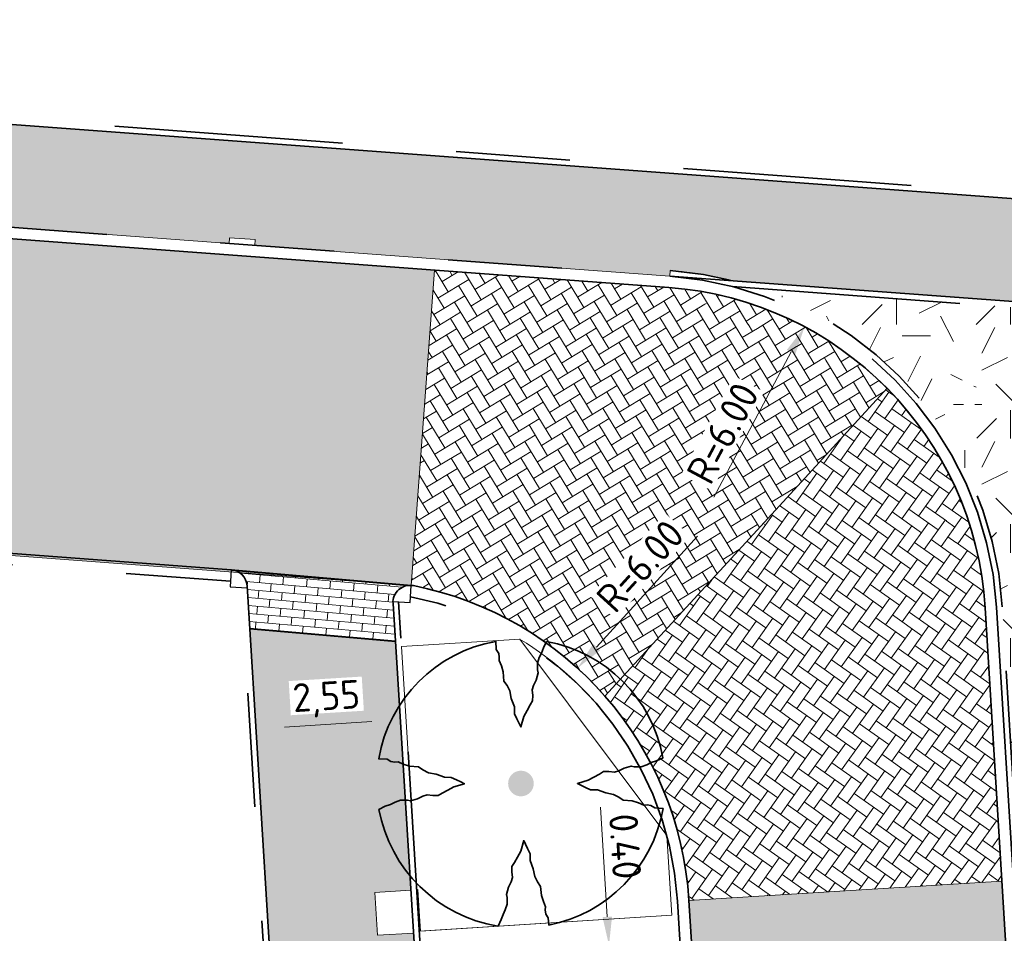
# Model space of a CAD drawing. Header units: metres. Extents: x 162305 to 163132, y 502542 to 502928.
# Tile 218 of 222: x 162604 to 162621, y 502875 to 502891. Entities that reach past the tile are written whole.
import ezdxf

# ---------------------------------------------------------------- set-up
doc = ezdxf.new("R2010")
doc.units = ezdxf.units.M
for name, pattern in [('VH-OPSLUITBAND-SO', [10, 4, -2, 2, -2]), ('VH-TROTTOIRBAND-SO', [15, 5, -2, 2, -2, 2, -2]), ('ZZ-HIDDEN-SO', [4, 2, -2])]:
    doc.linetypes.add(name, pattern=pattern)
for name, color, linetype, lineweight in [('N-BH-VH-MATERIAALGRENS-G', 7, 'Continuous', 40), ('N-WE-GR-GRAS-A-200', 62, 'Continuous', 18), ('N-WE-VH-KANTOPSLUITING_BETONRUG-G', 7, 'ZZ-HIDDEN-SO', 35), ('N-WE-VH-KANTOPSLUITING_VOORKANTBAND-G', 50, 'Continuous', 35), ('N-WE-VH-OPENVERHARDING_BETONSTRAATSTEEN-A', 92, 'Continuous', 18), ('N-WE-VH-OPENVERHARDING_BETONSTRAATSTEEN-A-200', 92, 'Continuous', 18), ('N-WE-VH-OPENVERHARDING_TEGEL-A', 92, 'Continuous', 18), ('NW-HOEKELEMENT PARKEERPLAATS', 2, 'Continuous', 30), ('X-XX-AL-M', 7, 'Continuous', 18)]:
    doc.layers.add(name, color=color, linetype=linetype, lineweight=lineweight)
for name, color, linetype, lineweight, true_color in [('N-BH-VH-VERHARDING_TEGEL-Grijs', 253, 'Continuous', 13, 0x828282), ('N-WE-GR-PLANTGATVERBETERING-A', 92, 'Continuous', 13, 0x00bd00), ('N-WE-VH-KANTOPSLUITING_OPSLUITBAND_100X200-G', 150, 'VH-OPSLUITBAND-SO', 35, 0x007fff), ('N-WE-VH-KANTOPSLUITING_TROTTOIRBAND_180X200-G', 6, 'VH-TROTTOIRBAND-SO', 35, 0xff00ff), ('N-WE-VH-VERHARDING_BETONSTRAATSTEEN_DF_HALFSTEENS_EDELGRIJS-A', 254, 'Continuous', 13, 0xbebebe), ('N-WE-VH-VERHARDING_BETONSTRAATSTEEN_KF_KEPER_EDELGRIJS-A', 254, 'Continuous', 13, 0xbebebe), ('N01-WE-GR-BOOM-S', 30, 'Continuous', 35, 0xff7f00)]:
    doc.layers.add(name, color=color, linetype=linetype, lineweight=lineweight, true_color=true_color)
doc.layers.add('X-XX-AL-HULPLIJN 01-G', color=1, linetype='Continuous', lineweight=18, true_color=0xff0000, plot=False)
doc.styles.add('NLCS-ISO-M200-T25', font='NLCS-ISO.ttf', dxfattribs={"height": 0.5})
doc.dimstyles.new('NLCS-M200-T25-PIJL_L2_H2', dxfattribs={"dimscale": 0.2, "dimtxt": 2.5, "dimasz": 2.5, "dimexe": 2, "dimexo": 2, "dimgap": 0.7, "dimtad": 1, "dimzin": 0, "dimdsep": 46, "dimtxsty": 'NLCS-ISO-M200-T25', "dimcen": 0, "dimdle": 2, "dimclrd": 256, "dimclre": 256, "dimclrt": 256, "dimazin": 0, "dimtfac": 1, "dimtdec": 3, "dimtofl": 0, "dimtmove": 0, "dimatfit": 3, "dimfxl": 2, "dimfxlon": 1, "dimtfillclr": 256, "dimtolj": 1, "dimtzin": 0, "dimlwd": -1, "dimlwe": -1, "dimarcsym": 0})
pattern_1 = [(0, (0, 0), (2, 2), [0.5, -1.5]), (0, (1.1, 1.2), (2, 2), [0.5, -1.5]), (90, (0.2, 0.7), (-2, 2), [0.5, -1.5]), (90, (1, 1.4), (-2, 2), [0.5, -1.5]), (45, (0.4, 1.4), (0, 2), [0.5, -2.328427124]), (135, (1.1, 0), (-2, 0), [0.5, -2.328427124]), (26.5650512, (0.5, 0.6), (2, 8e-10), [0.5, -3.972135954]), (26.5650512, (1.4, 1.6), (2, 8e-10), [0.5, -3.972135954]), (63.43494882, (1.4, 0), (1e-10, 2), [0.5, -3.972135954]), (63.43494882, (0.5, 0.9), (1e-10, 2), [0.5, -3.972135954]), (63.43494882, (1.2, 0.4), (1e-10, 2), [0.5, -3.972135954]), (116.5650512, (0, 1.1), (-8e-10, 2), [0.5, -3.972135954]), (153.43494882, (0.4, 0.3), (-2, 1e-10), [0.5, -3.972135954])]

# ---------------------------------------------------------------- blocks, each defined once
blk = doc.blocks.new('*D432')
at = {"layer": 'Defpoints', "color": 0, "transparency": 16777216}
for p in [(162613.41, 502879.377), (162609.375, 502874.937)]:
    blk.add_point(p, dxfattribs=at)
at = {"layer": 'X-XX-AL-M', "transparency": 16777216}
blk.add_line((162615.515, 502881.694), (162613.746, 502879.747), dxfattribs=at)
blk.add_solid([(162613.685, 502879.804), (162613.808, 502879.691), (162613.41, 502879.377)], dxfattribs=at)
at = {"layer": 'X-XX-AL-M', "transparency": 16777216, "insert": (162614.51, 502881.168), "char_height": 0.5, "attachment_point": 5, "rotation": 47.7414, "style": 'NLCS-ISO-M200-T25', "bg_fill": 3, "box_fill_scale": 1.1, "bg_fill_color": 256, "bg_fill_true_color": 13158600, "bg_fill_transparency": 0}
blk.add_mtext('\\A1;R=6.00', dxfattribs=at)
blk = doc.blocks.new('*D433')
at = {"layer": 'Defpoints', "color": 0, "transparency": 16777216}
for p in [(162617.392, 502885.361), (162614.57, 502880.067)]:
    blk.add_point(p, dxfattribs=at)
at = {"layer": 'X-XX-AL-M', "transparency": 16777216}
blk.add_line((162615.8, 502882.375), (162617.157, 502884.92), dxfattribs=at)
blk.add_solid([(162617.083, 502884.959), (162617.23, 502884.881), (162617.392, 502885.361)], dxfattribs=at)
at = {"layer": 'X-XX-AL-M', "transparency": 16777216, "insert": (162615.957, 502883.498), "char_height": 0.5, "attachment_point": 5, "rotation": 61.9406, "style": 'NLCS-ISO-M200-T25', "bg_fill": 3, "box_fill_scale": 1.1, "bg_fill_color": 256, "bg_fill_true_color": 13158600, "bg_fill_transparency": 0}
blk.add_mtext('\\A1;R=6.00', dxfattribs=at)
blk = doc.blocks.new('*D301')
at = {"layer": 'Defpoints', "color": 0, "transparency": 16777216}
for p in [(162610.281, 502878.828), (162607.76, 502878.502), (162607.772, 502878.315)]:
    blk.add_point(p, dxfattribs=at)
at = {"layer": 'X-XX-AL-M', "transparency": 16777216}
for p, q in [((162610.303, 502878.471), (162610.328, 502878.072)), ((162607.772, 502878.315), (162607.796, 502877.916)), ((162609.804, 502878.441), (162608.271, 502878.346))]:
    blk.add_line(p, q, dxfattribs=at)
for points in [[(162609.799, 502878.524), (162609.809, 502878.357), (162610.303, 502878.471)], [(162608.266, 502878.429), (162608.276, 502878.263), (162607.772, 502878.315)]]:
    blk.add_solid(points, dxfattribs=at)
at = {"layer": 'X-XX-AL-M', "transparency": 16777216, "insert": (162609.01, 502878.833), "char_height": 0.5, "attachment_point": 5, "rotation": 3.5212, "style": 'NLCS-ISO-M200-T25', "bg_fill": 3, "box_fill_scale": 1.1, "bg_fill_color": 256, "bg_fill_true_color": 13158600, "bg_fill_transparency": 0}
blk.add_mtext('\\A1;2,55', dxfattribs=at)
blk = doc.blocks.new('*D303')
at = {"layer": 'Defpoints', "color": 0, "transparency": 16777216}
for p in [(162613.963, 502874.518), (162614.085, 502874.525), (162614.032, 502874.121)]:
    blk.add_point(p, dxfattribs=at)
at = {"layer": 'X-XX-AL-M', "transparency": 16777216}
for p, q in [((162613.933, 502875.017), (162613.814, 502876.943)), ((162613.963, 502874.518), (162613.564, 502874.493)), ((162613.988, 502874.118), (162613.589, 502874.094)), ((162614.019, 502873.619), (162614.049, 502873.12))]:
    blk.add_line(p, q, dxfattribs=at)
for points in [[(162614.016, 502875.022), (162613.85, 502875.012), (162613.963, 502874.518)], [(162614.102, 502873.625), (162613.936, 502873.614), (162613.988, 502874.118)]]:
    blk.add_solid(points, dxfattribs=at)
at = {"layer": 'X-XX-AL-M', "transparency": 16777216, "insert": (162614.247, 502876.253), "char_height": 0.5, "attachment_point": 5, "rotation": 273.5212, "style": 'NLCS-ISO-M200-T25', "bg_fill": 3, "box_fill_scale": 1.1, "bg_fill_color": 256, "bg_fill_true_color": 13158600, "bg_fill_transparency": 0}
blk.add_mtext('\\A1;0.40', dxfattribs=at)
blk = doc.blocks.new('SGR-BOOM_3E GROOTTE')
h = blk.add_hatch(color=256)
edge = h.paths.add_edge_path()
edge.add_arc((-0.002, 0.003), 0.15, 0, 360)
at = {"flags": 128}
for points in [[(-0.296, 1.665), (-0.29, 1.569), (-0.261, 1.523), (-0.255, 1.478), (-0.256, 1.439), (-0.231, 1.379), (-0.208, 1.307), (-0.201, 1.2), (-0.163, 1.149), (-0.132, 1.086), (-0.115, 0.997), (-0.079, 0.898), (-0.076, 0.819), (-0.049, 0.758), (-0.023, 0.705), (-0.003, 0.664), (0.033, 0.788), (0.072, 0.857), (0.107, 0.924), (0.134, 0.969), (0.138, 1.033), (0.129, 1.099), (0.144, 1.149), (0.175, 1.211), (0.198, 1.295), (0.19, 1.33), (0.19, 1.409), (0.213, 1.475), (0.239, 1.528), (0.262, 1.589), (0.297, 1.664)], [(-1.665, 0.293), (-1.567, 0.287), (-1.521, 0.259), (-1.476, 0.252), (-1.437, 0.255), (-1.377, 0.23), (-1.306, 0.207), (-1.199, 0.199), (-1.149, 0.161), (-1.083, 0.128), (-0.994, 0.111), (-0.897, 0.077), (-0.818, 0.074), (-0.757, 0.047), (-0.704, 0.021), (-0.663, 0.001), (-0.787, -0.035), (-0.856, -0.074), (-0.922, -0.108), (-0.968, -0.137), (-1.031, -0.139), (-1.097, -0.131), (-1.149, -0.146), (-1.21, -0.177), (-1.293, -0.2), (-1.328, -0.193), (-1.408, -0.193), (-1.473, -0.216), (-1.526, -0.241), (-1.587, -0.263), (-1.662, -0.3)], [(1.66, -0.288), (1.562, -0.282), (1.516, -0.254), (1.472, -0.247), (1.434, -0.25), (1.371, -0.224), (1.3, -0.201), (1.194, -0.193), (1.143, -0.156), (1.079, -0.125), (0.991, -0.107), (0.892, -0.072), (0.813, -0.069), (0.752, -0.042), (0.699, -0.016), (0.658, 0.005), (0.782, 0.041), (0.851, 0.078), (0.917, 0.114), (0.962, 0.142), (1.025, 0.144), (1.093, 0.136), (1.143, 0.151), (1.204, 0.181), (1.288, 0.206), (1.323, 0.198), (1.402, 0.198), (1.468, 0.22), (1.521, 0.247), (1.583, 0.269), (1.659, 0.304)], [(-0.27, -1.663), (-0.234, -1.587), (-0.211, -1.527), (-0.186, -1.474), (-0.163, -1.407), (-0.163, -1.329), (-0.171, -1.293), (-0.147, -1.209), (-0.118, -1.147), (-0.102, -1.097), (-0.109, -1.03), (-0.107, -0.968), (-0.078, -0.922), (-0.043, -0.857), (-0.005, -0.787), (0.03, -0.663), (0.051, -0.704), (0.076, -0.756), (0.104, -0.818), (0.107, -0.896), (0.142, -0.995), (0.159, -1.084), (0.19, -1.147), (0.228, -1.199), (0.237, -1.305), (0.26, -1.376), (0.285, -1.438), (0.282, -1.475), (0.289, -1.522), (0.317, -1.566), (0.323, -1.653)]]:
    blk.add_lwpolyline(points, dxfattribs=at)
for start, end in [(100.0002, 170.1098), (10.2999, 79.792), (190.3241, 260.8433), (281.0946, 350.0621)]:
    blk.add_arc((-0.002, 0.003), 1.687, start, end)

msp = doc.modelspace()

# ---------------------------------------------------------------- hatches: boundary and pattern name
at = {"layer": 'N-WE-GR-GRAS-A-200'}
h = msp.add_hatch(dxfattribs=at)
h.set_pattern_fill('AGR-GRAS_02-SO', color=256, scale=0.2, style=0, pattern_type=2)
h.set_pattern_definition(pattern_1)
h.paths.add_polyline_path([(162421.517, 502819.726), (162435.034, 502820.576), (162435.169, 502820.432), (162435.343, 502820.275), (162435.553, 502820.121), (162435.897, 502819.944), (162436.228, 502819.841), (162436.649, 502819.789), (162442.014, 502820.095), (162442.181, 502820.21), (162442.325, 502817.953), (162445.008, 502818.123), (162446.244, 502817.251), (162443.192, 502817.061), (162443.511, 502811.925), (162442.505, 502811.858), (162442.17, 502817.226), (162424.634, 502816.13), (162424.643, 502815.982), (162424.967, 502810.771), (162422.081, 502810.59)])
edge = h.paths.add_edge_path(flags=16)
edge.add_ellipse((162362.043, 502852.57), major_axis=(-0.0024, 0.0374), ratio=0.999228, start_angle=0, end_angle=360, ccw=False)
edge = h.paths.add_edge_path(flags=16)
edge.add_ellipse((162362.585, 502843.074), major_axis=(-0.0024, 0.0374), ratio=0.999228, start_angle=0, end_angle=360, ccw=False)
edge = h.paths.add_edge_path(flags=16)
edge.add_ellipse((162361.375, 502862.47), major_axis=(-0.0024, 0.0374), ratio=0.999228, start_angle=0, end_angle=360, ccw=False)
h.paths.add_polyline_path([(162362.219, 502859.55), (162362.319, 502859.557), (162363.515, 502840.078), (162363.415, 502840.072), (162363.443, 502839.623), (162363.543, 502839.629), (162363.629, 502838.217), (162362.822, 502838.159), (162362.786, 502838.484), (162362.788, 502838.484), (162362.758, 502838.774), (162362.163, 502845.491), (162360.898, 502866.676), (162361.878, 502866.739), (162362.291, 502860.006), (162362.191, 502860)])
h.paths.add_polyline_path([(162370.36, 502859.13), (162370.182, 502861.923), (162370.463, 502861.92), (162370.486, 502861.402), (162370.779, 502861.415), (162370.814, 502860.896), (162371.337, 502860.935), (162371.387, 502859.961), (162371.777, 502859.979), (162371.78, 502859.223)])
edge = h.paths.add_edge_path(flags=16)
edge.add_ellipse((162389.544, 502924.307), major_axis=(-0.0024, 0.0375), ratio=0.999228, start_angle=0, end_angle=360, ccw=False)
edge = h.paths.add_edge_path(flags=16)
edge.add_ellipse((162379.964, 502923.711), major_axis=(-0.0024, 0.0375), ratio=0.999228, start_angle=0, end_angle=360, ccw=False)
h.paths.add_polyline_path([(162371.042, 502923.041), (162371.029, 502923.547), (162371.022, 502923.655), (162398.112, 502925.305), (162398.145, 502924.764)])
edge = h.paths.add_edge_path(flags=16)
edge.add_ellipse((162472.361, 502871.473), major_axis=(-0.0024, 0.0375), ratio=0.999228, start_angle=0, end_angle=360, ccw=False)
edge = h.paths.add_edge_path(flags=16)
edge.add_ellipse((162472.286, 502872.403), major_axis=(-0.0024, 0.0375), ratio=0.999228, start_angle=0, end_angle=360, ccw=False)
edge = h.paths.add_edge_path(flags=16)
edge.add_ellipse((162481.311, 502872.974), major_axis=(-0.0024, 0.0375), ratio=0.999228, start_angle=0, end_angle=360, ccw=False)
edge = h.paths.add_edge_path(flags=16)
edge.add_ellipse((162481.4, 502872.078), major_axis=(-0.0024, 0.0375), ratio=0.999228, start_angle=0, end_angle=360, ccw=False)
edge = h.paths.add_edge_path(flags=16)
edge.add_ellipse((162491.481, 502873.637), major_axis=(-0.0024, 0.0375), ratio=0.999228, start_angle=0, end_angle=360, ccw=False)
edge = h.paths.add_edge_path()
edge.add_line((162491.614, 502871.718), (162490.496, 502871.657))
edge.add_line((162490.496, 502871.657), (162490.491, 502871.77))
edge.add_line((162490.491, 502871.77), (162478.157, 502870.992))
edge.add_line((162478.157, 502870.992), (162470.974, 502870.605))
edge.add_line((162470.974, 502870.605), (162470.856, 502872.5))
edge.add_line((162470.856, 502872.5), (162485.627, 502873.415))
edge.add_line((162485.627, 502873.415), (162493.227, 502873.874))
edge.add_line((162493.227, 502873.874), (162492.846, 502880.392))
edge.add_line((162492.846, 502880.392), (162493.987, 502880.465))
edge.add_line((162493.987, 502880.465), (162494.519, 502871.874))
edge.add_line((162494.519, 502871.874), (162491.646, 502871.719))
edge.add_ellipse((162491.628, 502871.752), major_axis=(-0.0024, 0.0375), ratio=0.999228, start_angle=204.2611, end_angle=514.6215)
h.paths.add_polyline_path([(162503.076, 502855.443), (162503.175, 502855.449), (162503.182, 502855.349), (162507.723, 502855.63), (162508.325, 502845.898), (162508.826, 502845.929), (162509.922, 502845.996), (162508.48, 502869.305), (162502.561, 502868.939), (162502.362, 502868.295), (162502.373, 502866.891)])
h.paths.add_polyline_path([(162538.734, 502870.453), (162538.737, 502870.459), (162538.743, 502870.478), (162538.747, 502870.497), (162538.75, 502870.516), (162538.751, 502870.535), (162538.75, 502870.553), (162538.747, 502870.572), (162538.743, 502870.591), (162538.737, 502870.611), (162538.729, 502870.629), (162538.722, 502870.641), (162538.703, 502870.938), (162537.951, 502870.89), (162537.968, 502870.619), (162537.965, 502870.611), (162537.958, 502870.591), (162537.954, 502870.572), (162537.952, 502870.553), (162537.951, 502870.535), (162537.952, 502870.516), (162537.954, 502870.497), (162537.958, 502870.478), (162537.965, 502870.459), (162537.973, 502870.44), (162537.98, 502870.426), (162537.999, 502870.138), (162538.751, 502870.186)], flags=16)
edge = h.paths.add_edge_path(flags=16)
edge.add_ellipse((162531.906, 502869.982), major_axis=(-0.25, 0), ratio=1, start_angle=-146.5113, end_angle=206.759, ccw=False)
edge.add_line((162532.115, 502870.12), (162532.13, 502870.095))
edge = h.paths.add_edge_path(flags=16)
edge.add_ellipse((162511.919, 502869.277), major_axis=(-0.0024, 0.0375), ratio=0.999228, start_angle=0, end_angle=360, ccw=False)
edge = h.paths.add_edge_path(flags=16)
edge.add_ellipse((162522.497, 502868.462), major_axis=(-0.0024, 0.0375), ratio=0.999228, start_angle=0, end_angle=360, ccw=False)
edge = h.paths.add_edge_path(flags=16)
edge.add_ellipse((162522.447, 502869.89), major_axis=(-0.0024, 0.0375), ratio=0.999228, start_angle=0, end_angle=360, ccw=False)
edge = h.paths.add_edge_path(flags=16)
edge.add_ellipse((162532.379, 502869.057), major_axis=(-0.0024, 0.0375), ratio=0.999228, start_angle=0, end_angle=360, ccw=False)
edge = h.paths.add_edge_path()
edge.add_line((162511.902, 502867.747), (162510.21, 502867.645))
edge.add_line((162510.21, 502867.645), (162510.109, 502869.306))
edge.add_line((162510.109, 502869.306), (162538.74, 502871.078))
edge.add_line((162538.74, 502871.078), (162538.844, 502869.377))
edge.add_line((162538.844, 502869.377), (162511.943, 502867.75))
edge.add_ellipse((162511.92, 502867.78), major_axis=(-0.0024, 0.0375), ratio=0.999228, start_angle=212.8954, end_angle=506.7392)
edge = h.paths.add_edge_path(flags=16)
edge.add_ellipse((162554.017, 502704.407), major_axis=(-0.25, 0), ratio=1, start_angle=-19.7806, end_angle=333.4897, ccw=False)
edge.add_line((162553.781, 502704.492), (162553.793, 502704.519))
edge = h.paths.add_edge_path()
edge.add_ellipse((162551.443, 502714.761), major_axis=(-0.579, 0), ratio=1, start_angle=88.3276, end_angle=98.4248)
edge.add_line((162551.528, 502714.188), (162556.303, 502714.513))
edge.add_line((162556.303, 502714.513), (162556.577, 502710.125))
edge.add_line((162556.577, 502710.125), (162556.776, 502710.137))
edge.add_line((162556.776, 502710.137), (162556.846, 502709.236))
edge.add_line((162556.846, 502709.236), (162552.732, 502708.974))
edge.add_line((162552.732, 502708.974), (162552.986, 502704.982))
edge.add_line((162552.986, 502704.982), (162557.154, 502705.248))
edge.add_line((162557.154, 502705.248), (162557.171, 502705.029))
edge.add_line((162557.171, 502705.029), (162577.095, 502706.273))
edge.add_line((162577.095, 502706.273), (162577.219, 502706.826))
edge.add_line((162577.219, 502706.826), (162577.305, 502705.378))
edge.add_line((162577.305, 502705.378), (162549.792, 502703.693))
edge.add_line((162549.792, 502703.693), (162549.16, 502713.814))
edge.add_line((162549.16, 502713.814), (162549.362, 502713.826))
edge.add_line((162549.362, 502713.826), (162549.356, 502713.926))
edge.add_line((162549.356, 502713.926), (162550.264, 502713.982))
edge.add_ellipse((162550.22, 502714.681), major_axis=(-0.7, 0), ratio=1, start_angle=93.5531, end_angle=128.9932)
edge.add_line((162550.661, 502714.137), (162551.426, 502714.182))
edge = h.paths.add_edge_path(flags=16)
edge.add_ellipse((162508.182, 502708.963), major_axis=(-0.0024, 0.0375), ratio=0.999228, start_angle=0, end_angle=360, ccw=False)
edge = h.paths.add_edge_path(flags=16)
edge.add_ellipse((162498.418, 502708.139), major_axis=(-0.0024, 0.0375), ratio=0.999228, start_angle=0, end_angle=360, ccw=False)
edge = h.paths.add_edge_path(flags=16)
edge.add_ellipse((162487.929, 502707.676), major_axis=(-0.0024, 0.0375), ratio=0.999228, start_angle=0, end_angle=360, ccw=False)
edge = h.paths.add_edge_path(flags=16)
edge.add_ellipse((162478.214, 502707.105), major_axis=(-0.0024, 0.0375), ratio=0.999228, start_angle=0, end_angle=360, ccw=False)
h.paths.add_polyline_path([(162476.685, 502707.087), (162505.879, 502708.912), (162539.79, 502710.978), (162539.851, 502709.987), (162476.746, 502706.099)])
edge = h.paths.add_edge_path(flags=16)
edge.add_ellipse((162395.834, 502721.362), major_axis=(-0.0024, 0.0374), ratio=0.999228, start_angle=0, end_angle=360, ccw=False)
edge = h.paths.add_edge_path(flags=16)
edge.add_ellipse((162396.47, 502711.185), major_axis=(-0.0024, 0.0374), ratio=0.999228, start_angle=0, end_angle=360, ccw=False)
edge = h.paths.add_edge_path()
edge.add_line((162395.383, 502731.715), (162396.765, 502708.907))
edge.add_line((162396.765, 502708.907), (162397.036, 502704.3))
edge.add_line((162397.036, 502704.3), (162396.295, 502704.256))
edge.add_line((162396.295, 502704.256), (162395.798, 502704.697))
edge.add_line((162395.798, 502704.697), (162394.018, 502733.935))
edge.add_line((162394.018, 502733.935), (162394.9, 502734.934))
edge.add_line((162394.9, 502734.934), (162395.187, 502734.952))
edge.add_line((162395.187, 502734.952), (162395.379, 502731.782))
edge.add_ellipse((162395.364, 502731.747), major_axis=(-0.0024, 0.0374), ratio=0.999228, start_angle=333.5251, end_angle=566.1217)
edge = h.paths.add_edge_path(flags=16)
edge.add_ellipse((162599.331, 502707.364), major_axis=(-0.0024, 0.0375), ratio=0.999228, start_angle=0, end_angle=360, ccw=False)
edge = h.paths.add_edge_path(flags=16)
edge.add_ellipse((162589.565, 502706.823), major_axis=(-0.0024, 0.0375), ratio=0.999228, start_angle=0, end_angle=360, ccw=False)
edge = h.paths.add_edge_path()
edge.add_ellipse((162583.961, 502706.24), major_axis=(-0.25, 0), ratio=1, start_angle=93.4892, end_angle=273.4892)
edge.add_line((162583.945, 502706.489), (162583.943, 502706.535))
edge.add_line((162583.943, 502706.535), (162608.977, 502708.062))
edge.add_line((162608.977, 502708.062), (162609.022, 502707.322))
edge.add_line((162609.022, 502707.322), (162583.988, 502705.788))
edge.add_line((162583.988, 502705.788), (162583.976, 502705.99))
edge = h.paths.add_edge_path(flags=16)
edge.add_ellipse((162616.144, 502666.519), major_axis=(-0.0024, 0.0374), ratio=0.999228, start_angle=0, end_angle=360, ccw=False)
edge = h.paths.add_edge_path(flags=16)
edge.add_ellipse((162615.418, 502676.401), major_axis=(-0.0024, 0.0374), ratio=0.999228, start_angle=0, end_angle=360, ccw=False)
edge = h.paths.add_edge_path()
edge.add_ellipse((162615.429, 502664.807), major_axis=(-0.25, 0), ratio=1, start_angle=33.4892, end_angle=333.4892)
edge.add_line((162615.205, 502664.919), (162615.153, 502664.945))
edge.add_line((162615.153, 502664.945), (162613.958, 502684.042))
edge.add_line((162613.958, 502684.042), (162615.141, 502684.116))
edge.add_line((162615.141, 502684.116), (162615.159, 502683.799))
edge.add_line((162615.159, 502683.799), (162616.307, 502665.548))
edge.add_line((162616.307, 502665.548), (162616.303, 502665.534))
edge.add_line((162616.303, 502665.534), (162616.301, 502665.515))
edge.add_line((162616.301, 502665.515), (162616.3, 502665.496))
edge.add_line((162616.3, 502665.496), (162616.301, 502665.477))
edge.add_line((162616.301, 502665.477), (162616.303, 502665.458))
edge.add_line((162616.303, 502665.458), (162616.308, 502665.439))
edge.add_line((162616.308, 502665.439), (162616.314, 502665.42))
edge.add_line((162616.314, 502665.42), (162616.315, 502665.418))
edge.add_line((162616.315, 502665.418), (162616.722, 502658.942))
edge.add_line((162616.722, 502658.942), (162615.533, 502658.854))
edge.add_line((162615.533, 502658.854), (162615.172, 502664.637))
edge.add_line((162615.172, 502664.637), (162615.22, 502664.669))
h.paths.add_polyline_path([(162613.807, 502655.383), (162613.598, 502658.712), (162613.638, 502658.715), (162613.934, 502653.992), (162582.144, 502652.018), (162582.063, 502653.317)])
h.paths.add_polyline_path([(162630.424, 502647.556), (162630.699, 502642.626), (162628.4, 502642.494), (162627.777, 502642.458), (162627.786, 502642.278), (162603.433, 502640.765), (162603.114, 502645.897), (162602.077, 502645.841), (162602.105, 502645.392), (162602.141, 502645.394), (162602.467, 502640.049), (162633.855, 502641.963), (162634.145, 502641.982), (162633.881, 502644.367), (162633.717, 502645), (162633.378, 502645.727), (162632.876, 502646.364), (162632.286, 502646.854), (162631.624, 502647.211)])
edge = h.paths.add_edge_path(flags=16)
edge.add_ellipse((162567.845, 502652.2), major_axis=(-0.0024, 0.0375), ratio=0.999228, start_angle=0, end_angle=360, ccw=False)
edge = h.paths.add_edge_path()
edge.add_line((162548.046, 502650.768), (162548.03, 502651.015))
edge.add_line((162548.03, 502651.015), (162549.486, 502651.109))
edge.add_line((162549.486, 502651.109), (162549.486, 502650.517))
edge.add_line((162549.486, 502650.517), (162550.286, 502650.517))
edge.add_line((162550.286, 502650.517), (162550.286, 502651.16))
edge.add_line((162550.286, 502651.16), (162558.56, 502651.693))
edge.add_ellipse((162558.587, 502651.719), major_axis=(-0.0024, 0.0375), ratio=0.999228, start_angle=129.7834, end_angle=230.2968)
edge.add_line((162558.617, 502651.697), (162573.877, 502652.68))
edge.add_line((162573.877, 502652.68), (162573.944, 502651.609))
edge.add_line((162573.944, 502651.609), (162548.093, 502650.004))
edge.add_line((162548.093, 502650.004), (162548.05, 502650.705))
edge.add_ellipse((162548.028, 502650.735), major_axis=(-0.0024, 0.0375), ratio=0.999228, start_angle=211.6727, end_angle=328.1784)
edge = h.paths.add_edge_path(flags=16)
edge.add_ellipse((162430.665, 502659.865), major_axis=(-0.0024, 0.0375), ratio=0.999228, start_angle=0, end_angle=360, ccw=False)
edge = h.paths.add_edge_path(flags=16)
edge.add_ellipse((162420.419, 502659.642), major_axis=(-0.0024, 0.0375), ratio=0.999228, start_angle=0, end_angle=360, ccw=False)
edge = h.paths.add_edge_path(flags=16)
edge.add_ellipse((162411.256, 502659.155), major_axis=(-0.0024, 0.0375), ratio=0.999228, start_angle=0, end_angle=360, ccw=False)
h.paths.add_polyline_path([(162435.507, 502661.043), (162435.323, 502659.857), (162409.633, 502658.262), (162409.562, 502659.421), (162417.311, 502659.909), (162417.311, 502659.564), (162418.111, 502659.564), (162418.111, 502659.962)])
edge = h.paths.add_edge_path()
edge.add_arc((162406.536, 502665.135), 0.25, 314.1361, 386.759)
edge.add_line((162406.759, 502665.248), (162406.744, 502665.273))
edge.add_arc((162406.536, 502665.135), 0.25, 33.4892, 53.1521)
edge.add_line((162406.686, 502665.335), (162405.617, 502682.119))
edge.add_line((162405.617, 502682.119), (162404.587, 502699.361))
edge.add_line((162404.587, 502699.361), (162405.114, 502699.394))
edge.add_line((162405.114, 502699.394), (162407.566, 502659.298))
edge.add_line((162407.566, 502659.298), (162407.073, 502659.267))
edge.add_line((162407.073, 502659.267), (162407.068, 502659.343))
edge.add_line((162407.068, 502659.343), (162407.062, 502659.43))
edge.add_line((162407.062, 502659.43), (162406.71, 502664.956))
h.paths.add_polyline_path([(162384.175, 502626.989), (162385.046, 502626.592), (162372.825, 502599.014), (162371.335, 502595.495), (162370.722, 502593.495), (162370.394, 502591.743), (162370.27, 502590.819), (162370.22, 502589.04), (162370.38, 502587.03), (162370.565, 502585.909), (162371.415, 502583.295), (162372.193, 502581.707), (162370.908, 502584.33), (162369.966, 502586.806), (162369.747, 502588.04), (162369.616, 502589.543), (162369.609, 502591.028), (162369.765, 502592.585), (162370.157, 502594.429), (162370.745, 502596.215), (162373.739, 502603.155), (162382.073, 502622.389), (162383.982, 502627.016)])
h.paths.add_polyline_path([(162633.546, 502600.513), (162633.828, 502595.971), (162634.923, 502596.039), (162635.361, 502596.088), (162635.807, 502596.254), (162636.127, 502596.481), (162636.395, 502596.782), (162636.609, 502597.185), (162636.68, 502597.521), (162636.692, 502597.852), (162636.458, 502601.632), (162636.458, 502601.69), (162604.902, 502599.753), (162604.852, 502599.75), (162605.149, 502595.651), (162605.325, 502595.091), (162605.529, 502594.771), (162606.031, 502594.327), (162606.489, 502594.101), (162606.98, 502594.014), (162607.398, 502594.03), (162607.379, 502594.329), (162607.479, 502594.335), (162607.197, 502598.877)])
h = msp.add_hatch(dxfattribs=at)
h.set_pattern_fill('AGR-GRAS_02-SO', color=256, scale=0.2, style=0, pattern_type=2)
h.set_pattern_definition(pattern_1)
h.paths.add_polyline_path([(162618.863, 502884.678, 0.106146), (162616.591, 502886.034), (162619.925, 502885.786)])
h = msp.add_hatch(dxfattribs=at)
h.set_pattern_fill('AGR-GRAS_02-SO', color=256, scale=0.2, style=0, pattern_type=2)
h.set_pattern_definition(pattern_1)
h.paths.add_polyline_path([(162620.095, 502885.471), (162620.247, 502882.798, 0.093458), (162618.863, 502884.678), (162619.925, 502885.786), (162619.992, 502885.781, -0.20009)])
h = msp.add_hatch(dxfattribs=at)
h.set_pattern_fill('AGR-GRAS_02-SO', color=256, scale=0.2, style=0, pattern_type=2)
h.set_pattern_definition(pattern_1)
h.paths.add_polyline_path([(162620.295, 502885.471, 0.120893), (162620.239, 502885.763), (162622.619, 502885.587), (162623.376, 502873.47), (162622.213, 502873.397), (162622.134, 502874.679), (162621.217, 502874.618), (162620.858, 502880.454, 0.073364), (162620.478, 502882.253)])
edge = h.paths.add_edge_path(flags=16)
edge.add_ellipse((162623.007, 502878.519), major_axis=(-0.0024, 0.0374), ratio=0.999228, start_angle=0, end_angle=360)
at = {"layer": 'N-WE-VH-OPENVERHARDING_BETONSTRAATSTEEN-A', "true_color": 0x333333}
h = msp.add_hatch(dxfattribs=at)
h.set_pattern_fill('AVH-BSS_DIKFORMAAT_HALFST', color=250, scale=2, angle=85.0167, pattern_type=2)
h.set_pattern_definition([(85.01669788, (0, 0), (-0.17025526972, 0.43041624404), [0.138, -0.138]), (175.01669788, (0, 0), (-0.01198742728, -0.137478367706), [])])
edge = h.paths.add_edge_path()
edge.add_arc((162610.475, 502880.53), 0.3, 85.9913, 183.597)
edge.add_line((162610.176, 502880.511), (162610.217, 502879.849))
edge.add_line((162610.217, 502879.849), (162607.664, 502880.072))
edge.add_line((162607.664, 502880.072), (162607.62, 502880.785))
edge.add_line((162607.62, 502880.785), (162607.62, 502880.785))
edge.add_line((162607.62, 502880.785), (162607.617, 502880.823))
edge.add_arc((162607.318, 502880.805), 0.3, 3.5212, 84.2733)
edge.add_line((162607.348, 502881.103), (162610.496, 502880.829))
edge.add_line((162610.496, 502880.829), (162610.496, 502880.829))
at = {"layer": 'N-WE-VH-OPENVERHARDING_BETONSTRAATSTEEN-A-200', "true_color": 0x333333}
h = msp.add_hatch(dxfattribs=at)
h.set_pattern_fill('AVH-BSS_KEIFORMAAT_KEPER-SO', color=250, scale=0.2, angle=175.7181, pattern_type=2)
h.set_pattern_definition([(220.718106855, (0, 0), (-0.02217395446, -0.2961558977), [0.63, -0.21]), (310.718106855, (-0.15916, -0.137), (-0.02217395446, -0.2961558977), [0.63, -0.21])])
h.paths.add_polyline_path([(162555.335, 502890.475), (162554.928, 502884.99), (162610.496, 502880.829), (162610.906, 502886.355)])
h = msp.add_hatch(dxfattribs=at)
h.set_pattern_fill('AVH-BSS_KEIFORMAAT_KEPER-SO', color=250, scale=0.2, angle=166.2571, pattern_type=2)
h.set_pattern_definition([(211.257131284, (0, 0), (-0.07055320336, -0.28848266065), [0.63, -0.21]), (301.257131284, (-0.17952, -0.10896), (-0.07055320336, -0.28848266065), [0.63, -0.21])])
edge = h.paths.add_edge_path(flags=17)
edge.add_arc((162609.375, 502874.937), 6, 41.198, 78.8749)
edge.add_arc((162610.475, 502880.53), 0.3, 78.8749, 85.8982)
edge.add_line((162610.496, 502880.829), (162610.906, 502886.355))
edge.add_line((162610.906, 502886.355), (162615.013, 502886.05))
edge.add_arc((162614.57, 502880.067), 6, 44.6406, 85.7601, ccw=False)
edge.add_line((162618.839, 502884.283), (162618.073, 502883.448))
edge.add_line((162618.073, 502883.448), (162617.401, 502882.715))
edge.add_line((162617.401, 502882.715), (162613.89, 502878.889))
h = msp.add_hatch(dxfattribs=at)
h.set_pattern_fill('AVH-BSS_KEIFORMAAT_KEPER-SO', color=250, scale=0.2, angle=279.6823, pattern_type=2)
h.set_pattern_definition([(324.68227458, (0, 0), (0.292754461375, 0.049948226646), [0.63, -0.21]), (54.68227458, (0.17135, -0.1214), (0.292754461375, 0.049948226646), [0.63, -0.21])])
edge = h.paths.add_edge_path(flags=17)
edge.add_arc((162614.57, 502880.067), 6, 3.5212, 44.6406, ccw=False)
edge.add_line((162620.559, 502880.435), (162620.853, 502875.643))
edge.add_line((162620.853, 502875.643), (162615.364, 502875.305))
edge.add_arc((162609.375, 502874.937), 6, 3.5212, 41.198)
edge.add_line((162613.89, 502878.889), (162617.401, 502882.715))
edge.add_line((162617.401, 502882.715), (162618.073, 502883.448))
edge.add_line((162618.073, 502883.448), (162618.839, 502884.283))
h = msp.add_hatch(dxfattribs=at)
h.set_pattern_fill('AVH-BSS_KEIFORMAAT_KEPER-SO', color=250, scale=0.2, angle=273.521, pattern_type=2)
h.set_pattern_definition([(318.521036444, (0, 0), (0.29642423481, 0.01823932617), [0.63, -0.21]), (48.521036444, (0.15733, -0.1391), (0.29642423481, 0.01823932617), [0.63, -0.21])])
h.paths.add_polyline_path([(162619.328, 502810.879), (162624.818, 502811.217), (162620.853, 502875.643), (162615.364, 502875.305)])
at = {"layer": 'N-WE-VH-OPENVERHARDING_TEGEL-A', "true_color": 0x333333}
h = msp.add_hatch(dxfattribs=at)
h.set_pattern_fill('AVH-TEGEL_300X300_HALFST', color=250, angle=175.752, pattern_type=2)
h.set_pattern_definition([(175.7520049, (0, 0), (-0.31028687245, -0.12736583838), [0.3, -0.3]), (265.7520049, (0, 0), (0.29917583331, -0.02222207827), [])])
edge = h.paths.add_edge_path()
edge.add_arc((162614.57, 502880.067), 6.3, 75.538, 85.7601)
edge.add_line((162615.036, 502886.349), (162615.028, 502886.25))
edge.add_line((162615.028, 502886.25), (162607.751, 502886.789))
edge.add_line((162607.751, 502886.789), (162607.759, 502886.889))
edge.add_line((162607.759, 502886.889), (162607.31, 502886.922))
edge.add_line((162607.31, 502886.922), (162607.303, 502886.822))
edge.add_line((162607.303, 502886.822), (162589.53, 502888.14))
edge.add_line((162589.53, 502888.14), (162589.537, 502888.24))
edge.add_line((162589.537, 502888.24), (162589.088, 502888.273))
edge.add_line((162589.088, 502888.273), (162589.081, 502888.173))
edge.add_line((162589.081, 502888.173), (162570.161, 502889.576))
edge.add_line((162570.161, 502889.576), (162570.169, 502889.685))
edge.add_line((162570.169, 502889.685), (162569.72, 502889.718))
edge.add_line((162569.72, 502889.718), (162569.712, 502889.609))
edge.add_line((162569.712, 502889.609), (162555.799, 502890.641))
edge.add_line((162555.799, 502890.641), (162555.806, 502890.74))
edge.add_line((162555.806, 502890.74), (162555.357, 502890.774))
edge.add_line((162555.357, 502890.774), (162555.295, 502890.678))
edge.add_line((162555.295, 502890.678), (162555.429, 502892.473))
edge.add_line((162555.429, 502892.473), (162624.412, 502887.359))
edge.add_line((162624.412, 502887.359), (162624.526, 502885.546))
edge.add_line((162624.526, 502885.546), (162616.143, 502886.167))
h = msp.add_hatch(dxfattribs=at)
h.set_pattern_fill('AVH-TEGEL_300X300_HALFST', color=250, angle=273.0855, pattern_type=2)
h.set_pattern_definition([(273.08552769, (0, 0), (0.165930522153, -0.291491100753), [0.3, -0.3]), (3.08552769, (0, 0), (-0.01614797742, 0.29956508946), [])])
h.paths.add_polyline_path([(162610.539, 502874.735), (162612.329, 502845.663), (162612.353, 502845.264), (162612.36, 502845.164), (162612.545, 502842.165), (162612.659, 502840.369), (162611.159, 502840.276), (162610.979, 502843.17), (162610.869, 502844.967), (162609.382, 502869.131), (162608.344, 502869.067), (162608.23, 502870.863), (162607.664, 502880.072), (162610.217, 502879.849), (162610.491, 502875.488), (162609.858, 502875.447), (162609.906, 502874.695)])

# ---------------------------------------------------------------- linework, layer by layer
at = {"layer": 'N-BH-VH-MATERIAALGRENS-G'}
for p, q in [((162607.34, 502881.104), (162610.496, 502880.829)), ((162607.664, 502880.072), (162610.217, 502879.849))]:
    msp.add_line(p, q, dxfattribs=at)
at = {"layer": 'N-BH-VH-VERHARDING_TEGEL-Grijs', "flags": 128}
msp.add_lwpolyline([(162610.539, 502874.735), (162612.329, 502845.663), (162612.353, 502845.264), (162612.36, 502845.164), (162612.545, 502842.165), (162612.659, 502840.369), (162611.159, 502840.276), (162610.979, 502843.17), (162610.869, 502844.967), (162609.382, 502869.131), (162608.344, 502869.067), (162608.23, 502870.863), (162607.664, 502880.072), (162610.217, 502879.849), (162610.491, 502875.488), (162609.858, 502875.447), (162609.906, 502874.695), (162610.539, 502874.735)], close=True, dxfattribs=at)
at = {"layer": 'N-WE-GR-PLANTGATVERBETERING-A'}
for p, q in [((162610.323, 502879.755), (162612.397, 502879.888)), ((162610.637, 502874.765), (162610.323, 502879.755))]:
    msp.add_line(p, q, dxfattribs=at)
at = {"layer": 'N-WE-GR-PLANTGATVERBETERING-A', "flags": 128}
msp.add_lwpolyline([(162610.323, 502879.755), (162612.397, 502879.888), (162614.975, 502876.446), (162615.064, 502875.047), (162610.657, 502874.767), (162610.634, 502875.119), (162610.634, 502875.119, 0.000041), (162610.634, 502875.119), (162610.61, 502875.495), (162610.591, 502875.494)], format="xyb", dxfattribs=at)
msp.add_lwpolyline([(162614.975, 502876.446), (162615.064, 502875.047), (162610.637, 502874.765)], dxfattribs=at)
at = {"layer": 'N-WE-GR-PLANTGATVERBETERING-A'}
msp.add_arc((162609.375, 502874.937), 5.8, 15.0827, 58.6039, dxfattribs=at)
at = {"layer": 'N-WE-VH-KANTOPSLUITING_BETONRUG-G'}
msp.add_lwpolyline([(162621.296, 502873.34), (162620.858, 502880.454, 0.375074), (162615.036, 502886.349)], format="xyb", dxfattribs=at)
at = {"layer": 'N-WE-VH-KANTOPSLUITING_OPSLUITBAND_100X200-G'}
msp.add_line((162610.69, 502873.916), (162610.274, 502880.543), dxfattribs=at)
for points in [[(162555.436, 502892.573), (162624.507, 502887.452), (162629.206, 502812.206), (162658.947, 502814.162), (162659.288, 502808.62)], [(162616.127, 502886.068), (162622.619, 502885.587), (162623.376, 502873.47), (162621.196, 502873.334)], [(162576.429, 502868.993), (162608.124, 502870.957), (162607.519, 502880.792)]]:
    msp.add_lwpolyline(points, dxfattribs=at)
at = {"layer": 'N-WE-VH-KANTOPSLUITING_TROTTOIRBAND_180X200-G'}
for points in [[(162543.966, 502907.686), (162544.398, 502901.609, 0.372368), (162555.295, 502890.678), (162615.028, 502886.25, -0.375074), (162620.758, 502880.448), (162621.134, 502874.332)], [(162610.484, 502880.63, -0.3417), (162615.164, 502875.293), (162615.226, 502874.295)]]:
    msp.add_lwpolyline(points, format="xyb", dxfattribs=at)
msp.add_lwpolyline([(162575.579, 502883.258), (162607.327, 502880.904)], dxfattribs=at)
at = {"layer": 'N-WE-VH-KANTOPSLUITING_VOORKANTBAND-G'}
for points in [[(162545.761, 502907.814), (162546.193, 502901.737, 0.372368), (162555.429, 502892.473), (162624.412, 502887.359), (162629.112, 502812.1), (162658.853, 502814.055), (162659.186, 502808.636)], [(162543.766, 502907.672), (162544.198, 502901.595, 0.372368), (162555.281, 502890.479), (162615.013, 502886.05, -0.375074), (162620.559, 502880.435), (162620.935, 502874.319)], [(162598.644, 502881.749), (162575.876, 502883.437, 0.454596), (162575.554, 502883.119), (162576.435, 502868.893), (162608.23, 502870.863), (162607.617, 502880.823, 0.375074), (162607.34, 502881.104), (162598.507, 502881.759)], [(162622.51, 502759.177), (162617.176, 502845.861, 0.414214), (162616.858, 502846.142), (162613.015, 502845.905, -0.414214), (162612.485, 502846.374), (162611.779, 502857.852, -0.414214), (162612.247, 502858.382), (162616.09, 502858.618, 0.414214), (162616.371, 502858.936), (162616.23, 502861.232, 0.414214), (162615.912, 502861.513), (162612.069, 502861.276, -0.414214), (162611.539, 502861.745), (162610.833, 502873.223, -0.414214), (162611.301, 502873.753), (162615.144, 502873.989, 0.414214), (162615.425, 502874.307), (162615.364, 502875.305, 0.341177), (162610.533, 502880.824, 0.491639), (162610.176, 502880.511), (162610.59, 502873.909)]]:
    msp.add_lwpolyline(points, format="xyb", dxfattribs=at)
msp.add_lwpolyline([(162615.028, 502886.25), (162622.714, 502885.68), (162623.482, 502873.376), (162621.202, 502873.236)], dxfattribs=at)
at = {"layer": 'N-WE-VH-OPENVERHARDING_TEGEL-A', "color": 250, "true_color": 0x333333, "flags": 128}
msp.add_lwpolyline([(162616.143, 502886.167, 0.044632), (162615.036, 502886.349), (162615.036, 502886.349), (162615.028, 502886.25), (162607.751, 502886.789), (162607.759, 502886.889), (162607.31, 502886.922), (162607.303, 502886.822), (162589.53, 502888.14), (162589.537, 502888.24), (162589.088, 502888.273), (162589.081, 502888.173), (162570.161, 502889.576), (162570.169, 502889.685), (162569.72, 502889.718), (162569.712, 502889.609), (162555.799, 502890.641), (162555.806, 502890.74), (162555.357, 502890.774), (162555.295, 502890.678), (162555.429, 502892.473), (162624.412, 502887.359), (162624.526, 502885.546), (162616.143, 502886.167)], format="xyb", dxfattribs=at)
at = {"layer": 'N-WE-VH-VERHARDING_BETONSTRAATSTEEN_DF_HALFSTEENS_EDELGRIJS-A', "flags": 128}
msp.add_lwpolyline([(162610.496, 502880.829, 0.45365), (162610.176, 502880.511), (162610.176, 502880.511), (162610.217, 502879.849), (162607.664, 502880.072), (162607.62, 502880.785), (162607.62, 502880.785), (162607.617, 502880.823), (162607.617, 502880.823), (162607.617, 502880.823, 0.367691), (162607.348, 502881.103), (162607.348, 502881.103), (162610.496, 502880.829), (162610.496, 502880.829)], format="xyb", dxfattribs=at)
at = {"layer": 'N-WE-VH-VERHARDING_BETONSTRAATSTEEN_KF_KEPER_EDELGRIJS-A'}
for p, q in [((162610.496, 502880.829), (162610.906, 502886.355)), ((162618.839, 502884.283), (162618.073, 502883.448)), ((162617.401, 502882.715), (162613.89, 502878.889)), ((162615.364, 502875.305), (162620.853, 502875.643))]:
    msp.add_line(p, q, dxfattribs=at)
at = {"layer": 'N-WE-VH-VERHARDING_BETONSTRAATSTEEN_KF_KEPER_EDELGRIJS-A', "flags": 128}
for points in [[(162613.89, 502878.889, 0.165894), (162610.533, 502880.824, 0.030654), (162610.496, 502880.829), (162610.496, 502880.829), (162610.906, 502886.355), (162615.013, 502886.05), (162615.013, 502886.05), (162615.013, 502886.05, -0.181368), (162618.839, 502884.283), (162618.839, 502884.283), (162618.073, 502883.448), (162617.401, 502882.715), (162613.89, 502878.889)], [(162618.839, 502884.283, -0.181368), (162620.559, 502880.435), (162620.559, 502880.435), (162620.853, 502875.643), (162615.364, 502875.305), (162615.364, 502875.305), (162615.364, 502875.305, 0.165894), (162613.89, 502878.889), (162613.89, 502878.889), (162617.401, 502882.715), (162618.073, 502883.448), (162618.839, 502884.283)]]:
    msp.add_lwpolyline(points, format="xyb", dxfattribs=at)
at = {"layer": 'NW-HOEKELEMENT PARKEERPLAATS', "flags": 128}
for points in [[(162607.34, 502881.104), (162607.321, 502880.805), (162607.62, 502880.785)], [(162610.178, 502880.549), (162610.477, 502880.529), (162610.496, 502880.829)]]:
    msp.add_lwpolyline(points, dxfattribs=at)
at = {"layer": 'X-XX-AL-HULPLIJN 01-G', "flags": 128}
for points in [[(162555.335, 502890.475), (162554.928, 502884.99), (162610.496, 502880.829), (162610.906, 502886.355)], [(162619.328, 502810.879), (162624.818, 502811.217), (162620.853, 502875.643), (162615.364, 502875.305)]]:
    msp.add_lwpolyline(points, close=True, dxfattribs=at)

# ---------------------------------------------------------------- next in the draw order: dimensions: what is measured, and where the dimension line sits
at = {"layer": 'X-XX-AL-M'}
dim = msp.add_radius_dim(center=(162609.375, 502874.937), mpoint=(162613.41, 502879.377), dimstyle='NLCS-M200-T25-PIJL_L2_H2', override={"dimpost": 'R=<>', "dimtfill": 1}, dxfattribs=at)
dim.commit()
dim.dimension.update_dxf_attribs({"geometry": '*D432', "text_midpoint": (162614.51, 502881.168)})

# ---------------------------------------------------------------- next in the draw order: dimensions: what is measured, and where the dimension line sits
dim = msp.add_radius_dim(center=(162614.57, 502880.067), mpoint=(162617.392, 502885.361), dimstyle='NLCS-M200-T25-PIJL_L2_H2', override={"dimpost": 'R=<>', "dimtfill": 1}, dxfattribs=at)
dim.commit()
dim.dimension.update_dxf_attribs({"geometry": '*D433', "text_midpoint": (162616.301, 502883.315), "dimtype": 164})
dim = msp.add_linear_dim(base=(162607.772, 502878.315), p1=(162610.281, 502878.828), p2=(162607.76, 502878.502), angle=3.5212, text='2,55', dimstyle='NLCS-M200-T25-PIJL_L2_H2', override={"dimtfill": 1}, dxfattribs=at)
dim.commit()
dim.dimension.update_dxf_attribs({"geometry": '*D301', "text_midpoint": (162609.01, 502878.833)})
dim = msp.add_linear_dim(base=(162613.963, 502874.518), p1=(162614.032, 502874.121), p2=(162614.085, 502874.525), angle=93.5212, dimstyle='NLCS-M200-T25-PIJL_L2_H2', override={"dimtfill": 1}, dxfattribs=at)
dim.commit()
dim.dimension.update_dxf_attribs({"geometry": '*D303', "text_midpoint": (162613.858, 502876.23), "dimtype": 160})

# ---------------------------------------------------------------- next in the draw order: block references
at = {"layer": 'N01-WE-GR-BOOM-S', "xscale": 1.5, "yscale": 1.5}
msp.add_blockref('SGR-BOOM_3E GROOTTE', (162612.422, 502877.351), dxfattribs=at)

doc.saveas('drawing.dxf')
